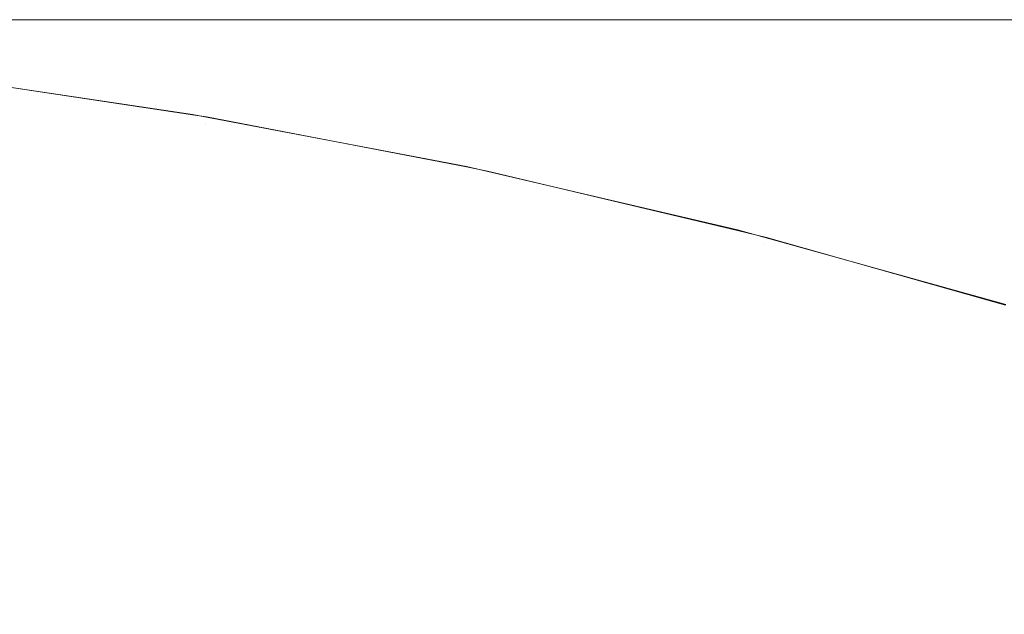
# Model space of a CAD drawing. Header units: centimetres. Extents: x -25.8 to 27.5, y 33.3 to 35.1.
# Tile 176 of 256: x -7.97883 to -7.96424, y 35.1313 to 35.14011. Entities that reach past the tile are written whole.
import ezdxf

# ---------------------------------------------------------------- set-up
doc = ezdxf.new("R2010")
doc.units = ezdxf.units.CM
doc.header["$LTSCALE"] = 2.54
doc.layers.add('Lucido design-1', color=7, linetype='Continuous')

# ---------------------------------------------------------------- blocks, each defined once
blk = doc.blocks.new('Gruppo-6-1')
at = {"color": 7, "linetype": 'Continuous', "lineweight": 9}
for points, invisible_edges in [([(27.40704, 35.140065, 330.489196), (27.40704, 35.140112, 330.486121), (-25.69296, 35.140112, 330.486121), (-25.69296, 35.140065, 330.489196)], 8), ([(-25.69296, 35.140112, 329.886121), (-7.948567, 35.140112, 330.211765), (-7.953759, 35.140112, 330.205048)], 9), ([(-25.69296, 35.140112, 329.886121), (-7.937351, 35.140112, 330.224509), (-7.943094, 35.140112, 330.218256)], 9), ([(-25.69296, 35.140112, 329.886121), (-7.963266, 35.140112, 330.190983), (-7.967563, 35.140112, 330.18366)], 9), ([(-7.943094, 35.140112, 330.218256), (-7.948567, 35.140112, 330.211765), (-25.69296, 35.140112, 329.886121)], 10), ([(-7.953759, 35.140112, 330.205048), (-7.958662, 35.140112, 330.198116), (-25.69296, 35.140112, 329.886121)], 10), ([(-25.69296, 35.140112, 329.886121), (-7.925095, 35.140112, 330.236256), (-7.931348, 35.140112, 330.230513)], 9), ([(-25.69296, 35.140112, 329.886121), (-7.890499, 35.140112, 330.260724), (-7.897821, 35.140112, 330.256427)], 9), ([(-25.69296, 35.140112, 329.886121), (-7.975206, 35.140112, 330.168502), (-7.978538, 35.140112, 330.160693)], 9), ([(-25.69296, 35.140112, 329.886121), (-7.958662, 35.140112, 330.198116), (-7.963266, 35.140112, 330.190983)], 9), ([(-7.967563, 35.140112, 330.18366), (-7.971545, 35.140112, 330.176162), (-25.69296, 35.140112, 329.886121)], 10), ([(-7.931348, 35.140112, 330.230513), (-7.937351, 35.140112, 330.224509), (-25.69296, 35.140112, 329.886121)], 10), ([(-25.69296, 35.140112, 329.886121), (-7.911887, 35.140112, 330.246921), (-7.918604, 35.140112, 330.241729)], 9), ([(-7.897821, 35.140112, 330.256427), (-7.904955, 35.140112, 330.251823), (-25.69296, 35.140112, 329.886121)], 10), ([(-7.904955, 35.140112, 330.251823), (-7.911887, 35.140112, 330.246921), (-25.69296, 35.140112, 329.886121)], 10), ([(-25.69296, 35.140112, 329.886121), (-7.971545, 35.140112, 330.176162), (-7.975206, 35.140112, 330.168502)], 9), ([(-7.978538, 35.140112, 330.160693), (-7.981535, 35.140112, 330.152749), (-25.69296, 35.140112, 329.886121)], 10), ([(-7.918604, 35.140112, 330.241729), (-7.925095, 35.140112, 330.236256), (-25.69296, 35.140112, 329.886121)], 10), ([(-25.69296, 35.140112, 330.486121), (9.50704, 35.140112, 330.286121), (-7.79296, 35.140112, 330.286121)], 9), ([(-25.69296, 35.140112, 329.886121), (-7.87534, 35.140112, 330.268367), (-7.883001, 35.140112, 330.264707)], 9), ([(-25.69296, 35.140112, 329.886121), (-25.69296, 35.140112, 330.486121), (-7.835096, 35.140112, 330.281633), (-7.843356, 35.140112, 330.279668)], 10), ([(-7.843356, 35.140112, 330.279668), (-7.851525, 35.140112, 330.277355), (-25.69296, 35.140112, 329.886121)], 10), ([(9.50704, 35.140112, 330.286121), (-25.69296, 35.140112, 330.486121), (27.40704, 35.140112, 330.486121)], 9), ([(-7.79296, 35.140112, 330.286121), (-7.801448, 35.140112, 330.285941), (-25.69296, 35.140112, 330.486121)], 10), ([(-7.883001, 35.140112, 330.264707), (-7.890499, 35.140112, 330.260724), (-25.69296, 35.140112, 329.886121)], 10), ([(-25.69296, 35.140112, 329.886121), (-7.859588, 35.140112, 330.274697), (-7.867531, 35.140112, 330.271699)], 9), ([(-7.851525, 35.140112, 330.277355), (-7.859588, 35.140112, 330.274697), (-25.69296, 35.140112, 329.886121)], 10), ([(-7.867531, 35.140112, 330.271699), (-7.87534, 35.140112, 330.268367), (-25.69296, 35.140112, 329.886121)], 10), ([(-25.69296, 35.140112, 330.486121), (-7.818364, 35.140112, 330.284502), (-7.82676, 35.140112, 330.283245)], 9), ([(-7.801448, 35.140112, 330.285941), (-7.809921, 35.140112, 330.285401), (-25.69296, 35.140112, 330.486121)], 10), ([(-7.809921, 35.140112, 330.285401), (-7.818364, 35.140112, 330.284502), (-25.69296, 35.140112, 330.486121)], 10), ([(-7.82676, 35.140112, 330.283245), (-7.835096, 35.140112, 330.281633), (-25.69296, 35.140112, 330.486121)], 10), ([(27.40704, 35.140065, 306.522433), (27.40704, 35.140112, 306.519358), (-25.69296, 35.140112, 306.519358), (-25.69296, 35.140065, 306.522433)], 8), ([(-25.69296, 35.140112, 305.919358), (-7.907675, 35.140112, 306.283189), (-7.914712, 35.140112, 306.278029)], 9), ([(-25.69296, 35.140112, 305.919358), (-7.89296, 35.140112, 306.292563), (-7.90042, 35.140112, 306.288037)], 9), ([(-25.69296, 35.140112, 305.919358), (-7.928078, 35.140112, 306.266814), (-7.934381, 35.140112, 306.26078)], 9), ([(-7.90042, 35.140112, 306.288037), (-7.907675, 35.140112, 306.283189), (-25.69296, 35.140112, 305.919358)], 10), ([(-7.914712, 35.140112, 306.278029), (-7.921518, 35.140112, 306.272567), (-25.69296, 35.140112, 305.919358)], 10), ([(-25.69296, 35.140112, 305.919358), (-7.966165, 35.140112, 306.219358), (-7.970362, 35.140112, 306.211708)], 9), ([(-25.69296, 35.140112, 305.919358), (-7.940415, 35.140112, 306.254476), (-7.946169, 35.140112, 306.247916)], 9), ([(-25.69296, 35.140112, 305.919358), (-7.921518, 35.140112, 306.272567), (-7.928078, 35.140112, 306.266814)], 9), ([(-7.934381, 35.140112, 306.26078), (-7.940415, 35.140112, 306.254476), (-25.69296, 35.140112, 305.919358)], 10), ([(-25.69296, 35.140112, 305.919358), (-7.88531, 35.140112, 306.296761), (-7.89296, 35.140112, 306.292563)], 9), ([(-25.69296, 35.140112, 305.919358), (-7.974222, 35.140112, 306.203882), (-7.977736, 35.140112, 306.195895)], 9), ([(-25.69296, 35.140112, 305.919358), (-7.961638, 35.140112, 306.226818), (-7.966165, 35.140112, 306.219358)], 9), ([(-7.970362, 35.140112, 306.211708), (-7.974222, 35.140112, 306.203882), (-25.69296, 35.140112, 305.919358)], 10), ([(-7.946169, 35.140112, 306.247916), (-7.951631, 35.140112, 306.241111), (-25.69296, 35.140112, 305.919358)], 10), ([(-7.951631, 35.140112, 306.241111), (-7.95679, 35.140112, 306.234074), (-25.69296, 35.140112, 305.919358)], 10), ([(-25.69296, 35.140112, 306.519358), (-7.819065, 35.140112, 306.317647), (-7.82769, 35.140112, 306.31632)], 9), ([(-7.977736, 35.140112, 306.195895), (-7.980899, 35.140112, 306.187762), (-25.69296, 35.140112, 305.919358)], 10), ([(-25.69296, 35.140112, 305.919358), (-7.95679, 35.140112, 306.234074), (-7.961638, 35.140112, 306.226818)], 9), ([(-25.69296, 35.140112, 306.519358), (-7.844724, 35.140112, 306.312544), (-7.853101, 35.140112, 306.310102)], 9), ([(-7.82769, 35.140112, 306.31632), (-7.836248, 35.140112, 306.314618), (-25.69296, 35.140112, 306.519358)], 10), ([(-7.836248, 35.140112, 306.314618), (-7.844724, 35.140112, 306.312544), (-25.69296, 35.140112, 306.519358)], 10), ([(-25.69296, 35.140112, 305.919358), (-25.69296, 35.140112, 306.519358), (-7.861364, 35.140112, 306.307297), (-7.869497, 35.140112, 306.304134)], 10), ([(-7.869497, 35.140112, 306.304134), (-7.877484, 35.140112, 306.30062), (-25.69296, 35.140112, 305.919358)], 10), ([(-7.853101, 35.140112, 306.310102), (-7.861364, 35.140112, 306.307297), (-25.69296, 35.140112, 306.519358)], 10), ([(-25.69296, 35.140112, 306.519358), (-7.801684, 35.140112, 306.319168), (-7.810391, 35.140112, 306.318597)], 9), ([(9.50704, 35.140112, 306.319358), (-25.69296, 35.140112, 306.519358), (27.40704, 35.140112, 306.519358)], 9), ([(9.50704, 35.140112, 306.319358), (-7.79296, 35.140112, 306.319358), (-25.69296, 35.140112, 306.519358)], 10), ([(-7.877484, 35.140112, 306.30062), (-7.88531, 35.140112, 306.296761), (-25.69296, 35.140112, 305.919358)], 10), ([(-7.810391, 35.140112, 306.318597), (-7.819065, 35.140112, 306.317647), (-25.69296, 35.140112, 306.519358)], 10), ([(-7.79296, 35.140112, 306.319358), (-7.801684, 35.140112, 306.319168), (-25.69296, 35.140112, 306.519358)], 10), ([(-25.69296, 35.140065, 330.489196), (-25.69296, 35.139998, 330.490482), (27.40704, 35.139998, 330.490482), (27.40704, 35.140065, 330.489196)], 10), ([(-25.69296, 35.140065, 306.522433), (-25.69296, 35.139998, 306.523719), (27.40704, 35.139998, 306.523719), (27.40704, 35.140065, 306.522433)], 10), ([(-7.984193, 35.140112, 330.144686), (-7.981535, 35.140112, 330.152749), (-7.977425, 35.140017, 330.151297), (-7.980025, 35.140017, 330.143409)], 14), ([(-7.983703, 35.140112, 306.1795), (-7.980899, 35.140112, 306.187762), (-7.976802, 35.140017, 306.186271), (-7.979545, 35.140017, 306.178189)], 14), ([(-7.981535, 35.140112, 330.152749), (-7.978538, 35.140112, 330.160693), (-7.974492, 35.140017, 330.159067), (-7.977425, 35.140017, 330.151297)], 14), ([(-7.980899, 35.140112, 306.187762), (-7.977736, 35.140112, 306.195895), (-7.973708, 35.140017, 306.194227), (-7.976802, 35.140017, 306.186271)], 14), ([(-7.978538, 35.140112, 330.160693), (-7.975206, 35.140112, 330.168502), (-7.971233, 35.140017, 330.166706), (-7.974492, 35.140017, 330.159067)], 14), ([(-7.977736, 35.140112, 306.195895), (-7.974222, 35.140112, 306.203882), (-7.97027, 35.140017, 306.202039), (-7.973708, 35.140017, 306.194227)], 14), ([(-7.975206, 35.140112, 330.168502), (-7.971545, 35.140112, 330.176162), (-7.967652, 35.140017, 330.174199), (-7.971233, 35.140017, 330.166706)], 14), ([(-7.974222, 35.140112, 306.203882), (-7.970362, 35.140112, 306.211708), (-7.966495, 35.140017, 306.209695), (-7.97027, 35.140017, 306.202039)], 14), ([(-7.971545, 35.140112, 330.176162), (-7.967563, 35.140112, 330.18366), (-7.963757, 35.140017, 330.181534), (-7.967652, 35.140017, 330.174199)], 14), ([(-7.970362, 35.140112, 306.211708), (-7.966165, 35.140112, 306.219358), (-7.962389, 35.140017, 306.217178), (-7.966495, 35.140017, 306.209695)], 14), ([(-7.967563, 35.140112, 330.18366), (-7.963266, 35.140112, 330.190983), (-7.959553, 35.140017, 330.188697), (-7.963757, 35.140017, 330.181534)], 14), ([(-7.966165, 35.140112, 306.219358), (-7.961638, 35.140112, 306.226818), (-7.957961, 35.140017, 306.224476), (-7.962389, 35.140017, 306.217178)], 14), ([(27.40704, 35.139851, 330.493342), (27.40704, 35.139998, 330.490482), (-25.69296, 35.139998, 330.490482), (-25.69296, 35.139851, 330.493342)], 10), ([(27.40704, 35.139851, 306.526579), (27.40704, 35.139998, 306.523719), (-25.69296, 35.139998, 306.523719), (-25.69296, 35.139851, 306.526579)], 10), ([(-7.984209, 35.140017, 330.127339), (-7.982287, 35.140017, 330.135418), (-7.978288, 35.139751, 330.134377), (-7.980169, 35.139751, 330.126468)], 15), ([(-7.983963, 35.140017, 306.161703), (-7.981934, 35.140017, 306.169994), (-7.977942, 35.139751, 306.168924), (-7.979928, 35.139751, 306.160808)], 15), ([(-7.982287, 35.140017, 330.135418), (-7.980025, 35.140017, 330.143409), (-7.976073, 35.139751, 330.142199), (-7.978288, 35.139751, 330.134377)], 15), ([(-7.981934, 35.140017, 306.169994), (-7.979545, 35.140017, 306.178189), (-7.975604, 35.139751, 306.176946), (-7.977942, 35.139751, 306.168924)], 15), ([(-7.980025, 35.140017, 330.143409), (-7.977425, 35.140017, 330.151297), (-7.973528, 35.139751, 330.14992), (-7.976073, 35.139751, 330.142199)], 15), ([(-7.979545, 35.140017, 306.178189), (-7.976802, 35.140017, 306.186271), (-7.972918, 35.139751, 306.184858), (-7.975604, 35.139751, 306.176946)], 15), ([(-7.977425, 35.140017, 330.151297), (-7.974492, 35.140017, 330.159067), (-7.970658, 35.139751, 330.157526), (-7.973528, 35.139751, 330.14992)], 15), ([(-7.976802, 35.140017, 306.186271), (-7.973708, 35.140017, 306.194227), (-7.96989, 35.139751, 306.192645), (-7.972918, 35.139751, 306.184858)], 15), ([(-7.974492, 35.140017, 330.159067), (-7.971233, 35.140017, 330.166706), (-7.967467, 35.139751, 330.165004), (-7.970658, 35.139751, 330.157526)], 15), ([(-7.973708, 35.140017, 306.194227), (-7.97027, 35.140017, 306.202039), (-7.966525, 35.139751, 306.200293), (-7.96989, 35.139751, 306.192645)], 15), ([(-7.971233, 35.140017, 330.166706), (-7.967652, 35.140017, 330.174199), (-7.963962, 35.139751, 330.172339), (-7.967467, 35.139751, 330.165004)], 15), ([(-7.97027, 35.140017, 306.202039), (-7.966495, 35.140017, 306.209695), (-7.962829, 35.139751, 306.207787), (-7.966525, 35.139751, 306.200293)], 15), ([(-7.967652, 35.140017, 330.174199), (-7.963757, 35.140017, 330.181534), (-7.960149, 35.139751, 330.179519), (-7.963962, 35.139751, 330.172339)], 15), ([(-7.966495, 35.140017, 306.209695), (-7.962389, 35.140017, 306.217178), (-7.95881, 35.139751, 306.215112), (-7.962829, 35.139751, 306.207787)], 15), ([(-25.69296, 35.139851, 330.493342), (-25.69296, 35.139712, 330.494835), (27.40704, 35.139712, 330.494835), (27.40704, 35.139851, 330.493342)], 10), ([(-25.69296, 35.139851, 306.526579), (-25.69296, 35.139712, 306.528072), (27.40704, 35.139712, 306.528072), (27.40704, 35.139851, 306.526579)], 10), ([(-7.983739, 35.139751, 306.136049), (-7.982829, 35.139751, 306.144355), (-7.97875, 35.139314, 306.143818), (-7.97964, 35.139314, 306.135691)], 15), ([(-7.982916, 35.139751, 330.110446), (-7.981713, 35.139751, 330.118486), (-7.977658, 35.139314, 330.117791), (-7.978835, 35.139314, 330.109924)], 15), ([(-7.982829, 35.139751, 306.144355), (-7.981558, 35.139751, 306.152613), (-7.977506, 35.139314, 306.151899), (-7.97875, 35.139314, 306.143818)], 15), ([(-7.981713, 35.139751, 330.118486), (-7.980169, 35.139751, 330.126468), (-7.976147, 35.139314, 330.125601), (-7.977658, 35.139314, 330.117791)], 15), ([(-7.981558, 35.139751, 306.152613), (-7.979928, 35.139751, 306.160808), (-7.975911, 35.139314, 306.159918), (-7.977506, 35.139314, 306.151899)], 15), ([(-7.980169, 35.139751, 330.126468), (-7.978288, 35.139751, 330.134377), (-7.974307, 35.139314, 330.13334), (-7.976147, 35.139314, 330.125601)], 15), ([(-7.979928, 35.139751, 306.160808), (-7.977942, 35.139751, 306.168924), (-7.973968, 35.139314, 306.167859), (-7.975911, 35.139314, 306.159918)], 15), ([(-7.978288, 35.139751, 330.134377), (-7.976073, 35.139751, 330.142199), (-7.972139, 35.139314, 330.140994), (-7.974307, 35.139314, 330.13334)], 15), ([(-7.977942, 35.139751, 306.168924), (-7.975604, 35.139751, 306.176946), (-7.97168, 35.139314, 306.175709), (-7.973968, 35.139314, 306.167859)], 15), ([(-7.976073, 35.139751, 330.142199), (-7.973528, 35.139751, 330.14992), (-7.969649, 35.139314, 330.14855), (-7.972139, 35.139314, 330.140994)], 15), ([(-7.975604, 35.139751, 306.176946), (-7.972918, 35.139751, 306.184858), (-7.969052, 35.139314, 306.183451), (-7.97168, 35.139314, 306.175709)], 15), ([(-7.973528, 35.139751, 330.14992), (-7.970658, 35.139751, 330.157526), (-7.96684, 35.139314, 330.155992), (-7.969649, 35.139314, 330.14855)], 15), ([(-7.972918, 35.139751, 306.184858), (-7.96989, 35.139751, 306.192645), (-7.966089, 35.139314, 306.191071), (-7.969052, 35.139314, 306.183451)], 15), ([(-7.970658, 35.139751, 330.157526), (-7.967467, 35.139751, 330.165004), (-7.963718, 35.139314, 330.163309), (-7.96684, 35.139314, 330.155992)], 15), ([(-7.96989, 35.139751, 306.192645), (-7.966525, 35.139751, 306.200293), (-7.962796, 35.139314, 306.198554), (-7.966089, 35.139314, 306.191071)], 15), ([(-7.967467, 35.139751, 330.165004), (-7.963962, 35.139751, 330.172339), (-7.960288, 35.139314, 330.170487), (-7.963718, 35.139314, 330.163309)], 15), ([(-7.966525, 35.139751, 306.200293), (-7.962829, 35.139751, 306.207787), (-7.95918, 35.139314, 306.205887), (-7.962796, 35.139314, 306.198554)], 15), ([(27.40704, 35.139465, 330.497478), (27.40704, 35.139712, 330.494835), (-25.69296, 35.139712, 330.494835), (-25.69296, 35.139465, 330.497478)], 10), ([(27.40704, 35.139465, 306.530715), (27.40704, 35.139712, 306.528072), (-25.69296, 35.139712, 306.528072), (-25.69296, 35.139465, 306.530715)], 10), ([(-25.69296, 35.139465, 330.497478), (-25.69296, 35.139236, 330.499171), (27.40704, 35.139236, 330.499171), (27.40704, 35.139465, 330.497478)], 10), ([(-25.69296, 35.139465, 306.530715), (-25.69296, 35.139236, 306.532408), (27.40704, 35.139236, 306.532408), (27.40704, 35.139465, 306.530715)], 10), ([(-7.980353, 35.139314, 330.086121), (-7.976264, 35.138708, 330.086121), (-7.976265, 35.138704, 329.886121), (-7.980258, 35.139302, 329.886121)], 10), ([(-7.980353, 35.139314, 330.086121), (-7.980184, 35.139314, 330.094075), (-7.976099, 35.138708, 330.093901), (-7.976264, 35.138708, 330.086121)], 7), ([(-7.980353, 35.139314, 306.119358), (-7.976264, 35.138708, 306.119358), (-7.976265, 35.138704, 305.919358), (-7.980258, 35.139302, 305.919358)], 10), ([(-7.980353, 35.139314, 306.119358), (-7.980175, 35.139314, 306.127532), (-7.97609, 35.138708, 306.127354), (-7.976264, 35.138708, 306.119358)], 7), ([(-7.976076, 35.13858, 329.881762), (-7.98027, 35.139208, 329.881762), (-7.980258, 35.139302, 329.886121), (-7.976265, 35.138704, 329.886121)], 11), ([(-7.976076, 35.13858, 305.914999), (-7.98027, 35.139208, 305.914999), (-7.980258, 35.139302, 305.919358), (-7.976265, 35.138704, 305.919358)], 11), ([(-7.980184, 35.139314, 330.094075), (-7.979678, 35.139314, 330.102014), (-7.975604, 35.138708, 330.101667), (-7.976099, 35.138708, 330.093901)], 15), ([(-7.980175, 35.139314, 306.127532), (-7.97964, 35.139314, 306.135691), (-7.975566, 35.138708, 306.135334), (-7.97609, 35.138708, 306.127354)], 15), ([(-7.979678, 35.139314, 330.102014), (-7.978835, 35.139314, 330.109924), (-7.974779, 35.138708, 330.109404), (-7.975604, 35.138708, 330.101667)], 15), ([(-7.97964, 35.139314, 306.135691), (-7.97875, 35.139314, 306.143818), (-7.974696, 35.138708, 306.143284), (-7.975566, 35.138708, 306.135334)], 15), ([(-7.978835, 35.139314, 330.109924), (-7.977658, 35.139314, 330.117791), (-7.973627, 35.138708, 330.1171), (-7.974779, 35.138708, 330.109404)], 15), ([(-7.97875, 35.139314, 306.143818), (-7.977506, 35.139314, 306.151899), (-7.973479, 35.138708, 306.151189), (-7.974696, 35.138708, 306.143284)], 15), ([(-7.977658, 35.139314, 330.117791), (-7.976147, 35.139314, 330.125601), (-7.97215, 35.138708, 330.12474), (-7.973627, 35.138708, 330.1171)], 15), ([(-7.977506, 35.139314, 306.151899), (-7.975911, 35.139314, 306.159918), (-7.971919, 35.138708, 306.159033), (-7.973479, 35.138708, 306.151189)], 15), ([(-7.976147, 35.139314, 330.125601), (-7.974307, 35.139314, 330.13334), (-7.970349, 35.138708, 330.13231), (-7.97215, 35.138708, 330.12474)], 15), ([(-7.975911, 35.139314, 306.159918), (-7.973968, 35.139314, 306.167859), (-7.970018, 35.138708, 306.166801), (-7.971919, 35.138708, 306.159033)], 15), ([(-7.974307, 35.139314, 330.13334), (-7.972139, 35.139314, 330.140994), (-7.968229, 35.138708, 330.139797), (-7.970349, 35.138708, 330.13231)], 15), ([(-7.973968, 35.139314, 306.167859), (-7.97168, 35.139314, 306.175709), (-7.96778, 35.138708, 306.174479), (-7.970018, 35.138708, 306.166801)], 15), ([(-7.972139, 35.139314, 330.140994), (-7.969649, 35.139314, 330.14855), (-7.965793, 35.138708, 330.147187), (-7.968229, 35.138708, 330.139797)], 15), ([(-7.97168, 35.139314, 306.175709), (-7.969052, 35.139314, 306.183451), (-7.965209, 35.138708, 306.182052), (-7.96778, 35.138708, 306.174479)], 15), ([(-7.969649, 35.139314, 330.14855), (-7.96684, 35.139314, 330.155992), (-7.963046, 35.138708, 330.154468), (-7.965793, 35.138708, 330.147187)], 15), ([(-7.969052, 35.139314, 306.183451), (-7.966089, 35.139314, 306.191071), (-7.962311, 35.138708, 306.189506), (-7.965209, 35.138708, 306.182052)], 15), ([(-7.96684, 35.139314, 330.155992), (-7.963718, 35.139314, 330.163309), (-7.959992, 35.138708, 330.161625), (-7.963046, 35.138708, 330.154468)], 15), ([(-7.966089, 35.139314, 306.191071), (-7.962796, 35.139314, 306.198554), (-7.95909, 35.138708, 306.196826), (-7.962311, 35.138708, 306.189506)], 15), ([(27.40704, 35.138907, 330.501599), (27.40704, 35.139236, 330.499171), (-25.69296, 35.139236, 330.499171), (-25.69296, 35.138907, 330.501599)], 10), ([(27.40704, 35.138907, 306.534836), (27.40704, 35.139236, 306.532408), (-25.69296, 35.139236, 306.532408), (-25.69296, 35.138907, 306.534836)], 10), ([(-7.98027, 35.139208, 329.881762), (-7.976076, 35.13858, 329.881762), (-7.976121, 35.138318, 329.877629), (-7.980304, 35.138944, 329.877629)], 15), ([(-7.98027, 35.139208, 305.914999), (-7.976076, 35.13858, 305.914999), (-7.976121, 35.138318, 305.910866), (-7.980304, 35.138944, 305.910866)], 15), ([(-25.69296, 35.138907, 330.501599), (-25.69296, 35.138572, 330.503483), (27.40704, 35.138572, 330.503483), (27.40704, 35.138907, 330.501599)], 10), ([(-25.69296, 35.138907, 306.534836), (-25.69296, 35.138572, 306.536719), (27.40704, 35.138572, 306.536719), (27.40704, 35.138907, 306.534836)], 10), ([(-7.980304, 35.138944, 329.877629), (-7.976121, 35.138318, 329.877629), (-7.976195, 35.137887, 329.873515), (-7.98036, 35.138511, 329.873515)], 15), ([(-7.980304, 35.138944, 305.910866), (-7.976121, 35.138318, 305.910866), (-7.976195, 35.137887, 305.906752), (-7.98036, 35.138511, 305.906752)], 15), ([(27.40704, 35.138177, 330.505696), (27.40704, 35.138572, 330.503483), (-25.69296, 35.138572, 330.503483), (-25.69296, 35.138177, 330.505696)], 10), ([(27.40704, 35.138177, 306.538933), (27.40704, 35.138572, 306.536719), (-25.69296, 35.138572, 306.536719), (-25.69296, 35.138177, 306.538933)], 10), ([(-7.97606, 35.138674, 329.886121), (-7.976265, 35.138704, 329.886121), (-7.976264, 35.138708, 330.086121)], 10), ([(-7.97606, 35.138674, 305.919358), (-7.976265, 35.138704, 305.919358), (-7.976264, 35.138708, 306.119358)], 10), ([(-7.976265, 35.138704, 329.886121), (-7.97606, 35.138674, 329.886121), (-7.976076, 35.13858, 329.881762)], 10), ([(-7.976265, 35.138704, 305.919358), (-7.97606, 35.138674, 305.919358), (-7.976076, 35.13858, 305.914999)], 10), ([(-7.976264, 35.138708, 330.086121), (-7.972207, 35.137935, 330.086121), (-7.972208, 35.137929, 329.886121), (-7.97606, 35.138674, 329.886121)], 10), ([(-7.976264, 35.138708, 330.086121), (-7.976099, 35.138708, 330.093901), (-7.972045, 35.137935, 330.093729), (-7.972207, 35.137935, 330.086121)], 7), ([(-7.976264, 35.138708, 306.119358), (-7.972207, 35.137935, 306.119358), (-7.972208, 35.137929, 305.919358), (-7.97606, 35.138674, 305.919358)], 10), ([(-7.976264, 35.138708, 306.119358), (-7.97609, 35.138708, 306.127354), (-7.972036, 35.137935, 306.127177), (-7.972207, 35.137935, 306.119358)], 7), ([(-7.976076, 35.13858, 329.881762), (-7.971912, 35.137775, 329.881762), (-7.971968, 35.137514, 329.877629), (-7.976121, 35.138318, 329.877629)], 15), ([(-7.976076, 35.13858, 305.914999), (-7.971912, 35.137775, 305.914999), (-7.971968, 35.137514, 305.910866), (-7.976121, 35.138318, 305.910866)], 15), ([(-7.976099, 35.138708, 330.093901), (-7.975604, 35.138708, 330.101667), (-7.971561, 35.137935, 330.101323), (-7.972045, 35.137935, 330.093729)], 15), ([(-7.97609, 35.138708, 306.127354), (-7.975566, 35.138708, 306.135334), (-7.971525, 35.137935, 306.134981), (-7.972036, 35.137935, 306.127177)], 15), ([(-7.971912, 35.137775, 329.881762), (-7.976076, 35.13858, 329.881762), (-7.97606, 35.138674, 329.886121), (-7.972208, 35.137929, 329.886121)], 11), ([(-7.971912, 35.137775, 305.914999), (-7.976076, 35.13858, 305.914999), (-7.97606, 35.138674, 305.919358), (-7.972208, 35.137929, 305.919358)], 11), ([(-7.975604, 35.138708, 330.101667), (-7.974779, 35.138708, 330.109404), (-7.970755, 35.137935, 330.108889), (-7.971561, 35.137935, 330.101323)], 15), ([(-7.975566, 35.138708, 306.135334), (-7.974696, 35.138708, 306.143284), (-7.970673, 35.137935, 306.142755), (-7.971525, 35.137935, 306.134981)], 15), ([(-7.974779, 35.138708, 330.109404), (-7.973627, 35.138708, 330.1171), (-7.969628, 35.137935, 330.116414), (-7.970755, 35.137935, 330.108889)], 15), ([(-7.974696, 35.138708, 306.143284), (-7.973479, 35.138708, 306.151189), (-7.969484, 35.137935, 306.150484), (-7.970673, 35.137935, 306.142755)], 15), ([(-7.973627, 35.138708, 330.1171), (-7.97215, 35.138708, 330.12474), (-7.968184, 35.137935, 330.123885), (-7.969628, 35.137935, 330.116414)], 15), ([(-7.973479, 35.138708, 306.151189), (-7.971919, 35.138708, 306.159033), (-7.967958, 35.137935, 306.158154), (-7.969484, 35.137935, 306.150484)], 15), ([(-7.97215, 35.138708, 330.12474), (-7.970349, 35.138708, 330.13231), (-7.966423, 35.137935, 330.131288), (-7.968184, 35.137935, 330.123885)], 15), ([(-7.971919, 35.138708, 306.159033), (-7.970018, 35.138708, 306.166801), (-7.966099, 35.137935, 306.165751), (-7.967958, 35.137935, 306.158154)], 15), ([(-7.970349, 35.138708, 330.13231), (-7.968229, 35.138708, 330.139797), (-7.96435, 35.137935, 330.138609), (-7.966423, 35.137935, 330.131288)], 15), ([(-7.970018, 35.138708, 306.166801), (-7.96778, 35.138708, 306.174479), (-7.963911, 35.137935, 306.173259), (-7.966099, 35.137935, 306.165751)], 15), ([(-7.968229, 35.138708, 330.139797), (-7.965793, 35.138708, 330.147187), (-7.961968, 35.137935, 330.145836), (-7.96435, 35.137935, 330.138609)], 15), ([(-7.96778, 35.138708, 306.174479), (-7.965209, 35.138708, 306.182052), (-7.961397, 35.137935, 306.180664), (-7.963911, 35.137935, 306.173259)], 15), ([(-7.965793, 35.138708, 330.147187), (-7.963046, 35.138708, 330.154468), (-7.959281, 35.137935, 330.152955), (-7.961968, 35.137935, 330.145836)], 15), ([(-7.965209, 35.138708, 306.182052), (-7.962311, 35.138708, 306.189506), (-7.958562, 35.137935, 306.187953), (-7.961397, 35.137935, 306.180664)], 15), ([(-7.98036, 35.138511, 329.873515), (-7.976195, 35.137887, 329.873515), (-7.976297, 35.13729, 329.869425), (-7.980436, 35.13791, 329.869425)], 15), ([(-7.98036, 35.138511, 305.906752), (-7.976195, 35.137887, 305.906752), (-7.976297, 35.13729, 305.902662), (-7.980436, 35.13791, 305.902662)], 15), ([(-7.976121, 35.138318, 329.877629), (-7.971968, 35.137514, 329.877629), (-7.97206, 35.137088, 329.873515), (-7.976195, 35.137887, 329.873515)], 15), ([(-7.976121, 35.138318, 305.910866), (-7.971968, 35.137514, 305.910866), (-7.97206, 35.137088, 305.906752), (-7.976195, 35.137887, 305.906752)], 15), ([(-25.69296, 35.138177, 330.505696), (-25.69296, 35.13772, 330.507761), (27.40704, 35.13772, 330.507761), (27.40704, 35.138177, 330.505696)], 10), ([(-25.69296, 35.138177, 306.538933), (-25.69296, 35.13772, 306.540998), (27.40704, 35.13772, 306.540998), (27.40704, 35.138177, 306.538933)], 10), ([(-7.980436, 35.13791, 329.869425), (-7.976297, 35.13729, 329.869425), (-7.976428, 35.136528, 329.865368), (-7.980535, 35.137142, 329.865368)], 15), ([(-7.980436, 35.13791, 305.902662), (-7.976297, 35.13729, 305.902662), (-7.976428, 35.136528, 305.898605), (-7.980535, 35.137142, 305.898605)], 15), ([(-7.976195, 35.137887, 329.873515), (-7.97206, 35.137088, 329.873515), (-7.972188, 35.136495, 329.869425), (-7.976297, 35.13729, 329.869425)], 15), ([(-7.976195, 35.137887, 305.906752), (-7.97206, 35.137088, 305.906752), (-7.972188, 35.136495, 305.902662), (-7.976297, 35.13729, 305.902662)], 15), ([(-7.971892, 35.137868, 329.886121), (-7.972208, 35.137929, 329.886121), (-7.972207, 35.137935, 330.086121)], 10), ([(-7.971892, 35.137868, 305.919358), (-7.972208, 35.137929, 305.919358), (-7.972207, 35.137935, 306.119358)], 10), ([(-7.972208, 35.137929, 329.886121), (-7.971892, 35.137868, 329.886121), (-7.971912, 35.137775, 329.881762)], 10), ([(-7.972208, 35.137929, 305.919358), (-7.971892, 35.137868, 305.919358), (-7.971912, 35.137775, 305.914999)], 10), ([(-7.972207, 35.137935, 330.086121), (-7.968188, 35.136995, 330.086121), (-7.96819, 35.136987, 329.886121), (-7.971892, 35.137868, 329.886121)], 10), ([(-7.972207, 35.137935, 330.086121), (-7.972045, 35.137935, 330.093729), (-7.96803, 35.136995, 330.093558), (-7.968188, 35.136995, 330.086121)], 7), ([(-7.972207, 35.137935, 306.119358), (-7.968188, 35.136995, 306.119358), (-7.96819, 35.136987, 305.919358), (-7.971892, 35.137868, 305.919358)], 10), ([(-7.972207, 35.137935, 306.119358), (-7.972036, 35.137935, 306.127177), (-7.968022, 35.136995, 306.127002), (-7.968188, 35.136995, 306.119358)], 7), ([(-7.972045, 35.137935, 330.093729), (-7.971561, 35.137935, 330.101323), (-7.967557, 35.136995, 330.100982), (-7.96803, 35.136995, 330.093558)], 15), ([(-7.972036, 35.137935, 306.127177), (-7.971525, 35.137935, 306.134981), (-7.967522, 35.136995, 306.134631), (-7.968022, 35.136995, 306.127002)], 15), ([(-7.967786, 35.136793, 329.881762), (-7.971912, 35.137775, 329.881762), (-7.971892, 35.137868, 329.886121), (-7.96819, 35.136987, 329.886121)], 11), ([(-7.967786, 35.136793, 305.914999), (-7.971912, 35.137775, 305.914999), (-7.971892, 35.137868, 305.919358), (-7.96819, 35.136987, 305.919358)], 11), ([(-7.971561, 35.137935, 330.101323), (-7.970755, 35.137935, 330.108889), (-7.966769, 35.136995, 330.108379), (-7.967557, 35.136995, 330.100982)], 15), ([(-7.971525, 35.137935, 306.134981), (-7.970673, 35.137935, 306.142755), (-7.966689, 35.136995, 306.14223), (-7.967522, 35.136995, 306.134631)], 15), ([(-7.970755, 35.137935, 330.108889), (-7.969628, 35.137935, 330.116414), (-7.965668, 35.136995, 330.115735), (-7.966769, 35.136995, 330.108379)], 15), ([(-7.970673, 35.137935, 306.142755), (-7.969484, 35.137935, 306.150484), (-7.965526, 35.136995, 306.149786), (-7.966689, 35.136995, 306.14223)], 15), ([(-7.969628, 35.137935, 330.116414), (-7.968184, 35.137935, 330.123885), (-7.964255, 35.136995, 330.123038), (-7.965668, 35.136995, 330.115735)], 15), ([(-7.969484, 35.137935, 306.150484), (-7.967958, 35.137935, 306.158154), (-7.964035, 35.136995, 306.157285), (-7.965526, 35.136995, 306.149786)], 15), ([(-7.968184, 35.137935, 330.123885), (-7.966423, 35.137935, 330.131288), (-7.962534, 35.136995, 330.130275), (-7.964255, 35.136995, 330.123038)], 15), ([(-7.967958, 35.137935, 306.158154), (-7.966099, 35.137935, 306.165751), (-7.962218, 35.136995, 306.164711), (-7.964035, 35.136995, 306.157285)], 15), ([(-7.966423, 35.137935, 330.131288), (-7.96435, 35.137935, 330.138609), (-7.960507, 35.136995, 330.137432), (-7.962534, 35.136995, 330.130275)], 15), ([(-7.966099, 35.137935, 306.165751), (-7.963911, 35.137935, 306.173259), (-7.960078, 35.136995, 306.172051), (-7.962218, 35.136995, 306.164711)], 15), ([(-7.96435, 35.137935, 330.138609), (-7.961968, 35.137935, 330.145836), (-7.958179, 35.136995, 330.144497), (-7.960507, 35.136995, 330.137432)], 15), ([(27.40704, 35.137277, 330.509763), (27.40704, 35.13772, 330.507761), (-25.69296, 35.13772, 330.507761), (-25.69296, 35.137277, 330.509763)], 10), ([(27.40704, 35.137277, 306.543), (27.40704, 35.13772, 306.540998), (-25.69296, 35.13772, 306.540998), (-25.69296, 35.137277, 306.543)], 10), ([(-7.971912, 35.137775, 329.881762), (-7.967786, 35.136793, 329.881762), (-7.967853, 35.136536, 329.877629), (-7.971968, 35.137514, 329.877629)], 15), ([(-7.971912, 35.137775, 305.914999), (-7.967786, 35.136793, 305.914999), (-7.967853, 35.136536, 305.910866), (-7.971968, 35.137514, 305.910866)], 15), ([(-7.971968, 35.137514, 329.877629), (-7.967853, 35.136536, 329.877629), (-7.967963, 35.136113, 329.873515), (-7.97206, 35.137088, 329.873515)], 15), ([(-7.971968, 35.137514, 305.910866), (-7.967853, 35.136536, 305.910866), (-7.967963, 35.136113, 305.906752), (-7.97206, 35.137088, 305.906752)], 15), ([(-25.69296, 35.137277, 330.509763), (-25.69296, 35.136684, 330.511998), (27.40704, 35.136684, 330.511998), (27.40704, 35.137277, 330.509763)], 10), ([(-25.69296, 35.137277, 306.543), (-25.69296, 35.136684, 306.545235), (27.40704, 35.136684, 306.545235), (27.40704, 35.137277, 306.543)], 10), ([(-7.976297, 35.13729, 329.869425), (-7.972188, 35.136495, 329.869425), (-7.972351, 35.135739, 329.865368), (-7.976428, 35.136528, 329.865368)], 15), ([(-7.976297, 35.13729, 305.902662), (-7.972188, 35.136495, 305.902662), (-7.972351, 35.135739, 305.898605), (-7.976428, 35.136528, 305.898605)], 15), ([(-7.980535, 35.137142, 329.865368), (-7.976428, 35.136528, 329.865368), (-7.976587, 35.135602, 329.86135), (-7.980654, 35.136211, 329.86135)], 15), ([(-7.980535, 35.137142, 305.898605), (-7.976428, 35.136528, 305.898605), (-7.976587, 35.135602, 305.894587), (-7.980654, 35.136211, 305.894587)], 15), ([(-7.97206, 35.137088, 329.873515), (-7.967963, 35.136113, 329.873515), (-7.968116, 35.135527, 329.869425), (-7.972188, 35.136495, 329.869425)], 15), ([(-7.97206, 35.137088, 305.906752), (-7.967963, 35.136113, 305.906752), (-7.968116, 35.135527, 305.902662), (-7.972188, 35.136495, 305.902662)], 15), ([(-7.967762, 35.136885, 329.886121), (-7.96819, 35.136987, 329.886121), (-7.968188, 35.136995, 330.086121)], 10), ([(-7.967762, 35.136885, 305.919358), (-7.96819, 35.136987, 305.919358), (-7.968188, 35.136995, 306.119358)], 10), ([(-7.96819, 35.136987, 329.886121), (-7.967762, 35.136885, 329.886121), (-7.967786, 35.136793, 329.881762)], 10), ([(-7.96819, 35.136987, 305.919358), (-7.967762, 35.136885, 305.919358), (-7.967786, 35.136793, 305.914999)], 10), ([(-7.968188, 35.136995, 330.086121), (-7.964215, 35.135892, 330.086121), (-7.964218, 35.135882, 329.886121), (-7.967762, 35.136885, 329.886121)], 10), ([(-7.968188, 35.136995, 330.086121), (-7.96803, 35.136995, 330.093558), (-7.964061, 35.135892, 330.09339), (-7.964215, 35.135892, 330.086121)], 7), ([(-7.968188, 35.136995, 306.119358), (-7.964215, 35.135892, 306.119358), (-7.964218, 35.135882, 305.919358), (-7.967762, 35.136885, 305.919358)], 10), ([(-7.968188, 35.136995, 306.119358), (-7.968022, 35.136995, 306.127002), (-7.964052, 35.135892, 306.126828), (-7.964215, 35.135892, 306.119358)], 7), ([(-7.96803, 35.136995, 330.093558), (-7.967557, 35.136995, 330.100982), (-7.963599, 35.135892, 330.100645), (-7.964061, 35.135892, 330.09339)], 15), ([(-7.968022, 35.136995, 306.127002), (-7.967522, 35.136995, 306.134631), (-7.963564, 35.135892, 306.134284), (-7.964052, 35.135892, 306.126828)], 15), ([(-7.967557, 35.136995, 330.100982), (-7.966769, 35.136995, 330.108379), (-7.962828, 35.135892, 330.107874), (-7.963599, 35.135892, 330.100645)], 15), ([(-7.967522, 35.136995, 306.134631), (-7.966689, 35.136995, 306.14223), (-7.96275, 35.135892, 306.141712), (-7.963564, 35.135892, 306.134284)], 15), ([(-7.966769, 35.136995, 330.108379), (-7.965668, 35.136995, 330.115735), (-7.961752, 35.135892, 330.115064), (-7.962828, 35.135892, 330.107874)], 15), ([(-7.966689, 35.136995, 306.14223), (-7.965526, 35.136995, 306.149786), (-7.961614, 35.135892, 306.149097), (-7.96275, 35.135892, 306.141712)], 15), ([(-7.965668, 35.136995, 330.115735), (-7.964255, 35.136995, 330.123038), (-7.960372, 35.135892, 330.122201), (-7.961752, 35.135892, 330.115064)], 15), ([(-7.965526, 35.136995, 306.149786), (-7.964035, 35.136995, 306.157285), (-7.960156, 35.135892, 306.156425), (-7.961614, 35.135892, 306.149097)], 15), ([(-7.964255, 35.136995, 330.123038), (-7.962534, 35.136995, 330.130275), (-7.95869, 35.135892, 330.129274), (-7.960372, 35.135892, 330.122201)], 15), ([(-7.963706, 35.135638, 329.881762), (-7.967786, 35.136793, 329.881762), (-7.967762, 35.136885, 329.886121), (-7.964218, 35.135882, 329.886121)], 11), ([(-7.963706, 35.135638, 305.914999), (-7.967786, 35.136793, 305.914999), (-7.967762, 35.136885, 305.919358), (-7.964218, 35.135882, 305.919358)], 11), ([(27.40704, 35.136207, 330.513793), (27.40704, 35.136684, 330.511998), (-25.69296, 35.136684, 330.511998), (-25.69296, 35.136207, 330.513793)], 10), ([(27.40704, 35.136207, 306.54703), (27.40704, 35.136684, 306.545235), (-25.69296, 35.136684, 306.545235), (-25.69296, 35.136207, 306.54703)], 10), ([(-7.967786, 35.136793, 329.881762), (-7.963706, 35.135638, 329.881762), (-7.963784, 35.135383, 329.877629), (-7.967853, 35.136536, 329.877629)], 15), ([(-7.967786, 35.136793, 305.914999), (-7.963706, 35.135638, 305.914999), (-7.963784, 35.135383, 305.910866), (-7.967853, 35.136536, 305.910866)], 15), ([(-7.976428, 35.136528, 329.865368), (-7.972351, 35.135739, 329.865368), (-7.972549, 35.134821, 329.86135), (-7.976587, 35.135602, 329.86135)], 15), ([(-7.976428, 35.136528, 305.898605), (-7.972351, 35.135739, 305.898605), (-7.972549, 35.134821, 305.894587), (-7.976587, 35.135602, 305.894587)], 15), ([(-7.967853, 35.136536, 329.877629), (-7.963784, 35.135383, 329.877629), (-7.963911, 35.134966, 329.873515), (-7.967963, 35.136113, 329.873515)], 15), ([(-7.967853, 35.136536, 305.910866), (-7.963784, 35.135383, 305.910866), (-7.963911, 35.134966, 305.906752), (-7.967963, 35.136113, 305.906752)], 15), ([(-7.972188, 35.136495, 329.869425), (-7.968116, 35.135527, 329.869425), (-7.968311, 35.134778, 329.865368), (-7.972351, 35.135739, 329.865368)], 15), ([(-7.972188, 35.136495, 305.902662), (-7.968116, 35.135527, 305.902662), (-7.968311, 35.134778, 305.898605), (-7.972351, 35.135739, 305.898605)], 15), ([(-25.69296, 35.136207, 330.513793), (-25.69296, 35.135464, 330.516186), (27.40704, 35.135464, 330.516186), (27.40704, 35.136207, 330.513793)], 10), ([(-25.69296, 35.136207, 306.54703), (-25.69296, 35.135464, 306.549423), (27.40704, 35.135464, 306.549423), (27.40704, 35.136207, 306.54703)], 10), ([(-7.980654, 35.136211, 329.86135), (-7.976587, 35.135602, 329.86135), (-7.976773, 35.134514, 329.857377), (-7.980794, 35.135116, 329.857377)], 15), ([(-7.980654, 35.136211, 305.894587), (-7.976587, 35.135602, 305.894587), (-7.976773, 35.134514, 305.890614), (-7.980794, 35.135116, 305.890614)], 15), ([(-7.967963, 35.136113, 329.873515), (-7.963911, 35.134966, 329.873515), (-7.964089, 35.134387, 329.869425), (-7.968116, 35.135527, 329.869425)], 15), ([(-7.967963, 35.136113, 305.906752), (-7.963911, 35.134966, 305.906752), (-7.964089, 35.134387, 305.902662), (-7.968116, 35.135527, 305.902662)], 15), ([(-7.972351, 35.135739, 329.865368), (-7.968311, 35.134778, 329.865368), (-7.968548, 35.133869, 329.86135), (-7.972549, 35.134821, 329.86135)], 15), ([(-7.972351, 35.135739, 305.898605), (-7.968311, 35.134778, 305.898605), (-7.968548, 35.133869, 305.894587), (-7.972549, 35.134821, 305.894587)], 15), ([(-7.976587, 35.135602, 329.86135), (-7.972549, 35.134821, 329.86135), (-7.972781, 35.133742, 329.857377), (-7.976773, 35.134514, 329.857377)], 15), ([(-7.976587, 35.135602, 305.894587), (-7.972549, 35.134821, 305.894587), (-7.972781, 35.133742, 305.890614), (-7.976773, 35.134514, 305.890614)], 15), ([(-7.968116, 35.135527, 329.869425), (-7.964089, 35.134387, 329.869425), (-7.964315, 35.133647, 329.865368), (-7.968311, 35.134778, 329.865368)], 15), ([(-7.968116, 35.135527, 305.902662), (-7.964089, 35.134387, 305.902662), (-7.964315, 35.133647, 305.898605), (-7.968311, 35.134778, 305.898605)], 15), ([(27.40704, 35.134969, 330.517778), (27.40704, 35.135464, 330.516186), (-25.69296, 35.135464, 330.516186), (-25.69296, 35.134969, 330.517778)], 10), ([(27.40704, 35.134969, 306.551015), (27.40704, 35.135464, 306.549423), (-25.69296, 35.135464, 306.549423), (-25.69296, 35.134969, 306.551015)], 10), ([(-7.980794, 35.135116, 329.857377), (-7.976773, 35.134514, 329.857377), (-7.976987, 35.133267, 329.853456), (-7.980955, 35.133861, 329.853456)], 15), ([(-7.980794, 35.135116, 305.890614), (-7.976773, 35.134514, 305.890614), (-7.976987, 35.133267, 305.886693), (-7.980955, 35.133861, 305.886693)], 15), ([(-25.69296, 35.134969, 330.517778), (-25.69296, 35.134062, 330.520317), (27.40704, 35.134062, 330.520317), (27.40704, 35.134969, 330.517778)], 10), ([(-25.69296, 35.134969, 306.551015), (-25.69296, 35.134062, 306.553554), (27.40704, 35.134062, 306.553554), (27.40704, 35.134969, 306.551015)], 10), ([(-7.972549, 35.134821, 329.86135), (-7.968548, 35.133869, 329.86135), (-7.968826, 35.132801, 329.857377), (-7.972781, 35.133742, 329.857377)], 15), ([(-7.972549, 35.134821, 305.894587), (-7.968548, 35.133869, 305.894587), (-7.968826, 35.132801, 305.890614), (-7.972781, 35.133742, 305.890614)], 15), ([(-7.968311, 35.134778, 329.865368), (-7.964315, 35.133647, 329.865368), (-7.96459, 35.132749, 329.86135), (-7.968548, 35.133869, 329.86135)], 15), ([(-7.968311, 35.134778, 305.898605), (-7.964315, 35.133647, 305.898605), (-7.96459, 35.132749, 305.894587), (-7.968548, 35.133869, 305.894587)], 15), ([(-7.976773, 35.134514, 329.857377), (-7.972781, 35.133742, 329.857377), (-7.973048, 35.132505, 329.853456), (-7.976987, 35.133267, 329.853456)], 15), ([(-7.976773, 35.134514, 305.890614), (-7.972781, 35.133742, 305.890614), (-7.973048, 35.132505, 305.886693), (-7.976987, 35.133267, 305.886693)], 15), ([(-7.964089, 35.134387, 329.869425), (-7.960114, 35.133076, 329.869425), (-7.960371, 35.132347, 329.865368), (-7.964315, 35.133647, 329.865368)], 15), ([(-7.964089, 35.134387, 305.902662), (-7.960114, 35.133076, 305.902662), (-7.960371, 35.132347, 305.898605), (-7.964315, 35.133647, 305.898605)], 15), ([(27.40704, 35.133564, 330.521712), (27.40704, 35.134062, 330.520317), (-25.69296, 35.134062, 330.520317), (-25.69296, 35.133564, 330.521712)], 10), ([(27.40704, 35.133564, 306.554949), (27.40704, 35.134062, 306.553554), (-25.69296, 35.134062, 306.553554), (-25.69296, 35.133564, 306.554949)], 10), ([(-7.980955, 35.133861, 329.853456), (-7.976987, 35.133267, 329.853456), (-7.977228, 35.131863, 329.849594), (-7.981136, 35.132448, 329.849594)], 15), ([(-7.980955, 35.133861, 305.886693), (-7.976987, 35.133267, 305.886693), (-7.977228, 35.131863, 305.882831), (-7.981136, 35.132448, 305.882831)], 15), ([(-7.968548, 35.133869, 329.86135), (-7.96459, 35.132749, 329.86135), (-7.964914, 35.131693, 329.857377), (-7.968826, 35.132801, 329.857377)], 15), ([(-7.968548, 35.133869, 305.894587), (-7.96459, 35.132749, 305.894587), (-7.964914, 35.131693, 305.890614), (-7.968826, 35.132801, 305.890614)], 15), ([(-7.972781, 35.133742, 329.857377), (-7.968826, 35.132801, 329.857377), (-7.969144, 35.131577, 329.853456), (-7.973048, 35.132505, 329.853456)], 15), ([(-7.972781, 35.133742, 305.890614), (-7.968826, 35.132801, 305.890614), (-7.969144, 35.131577, 305.886693), (-7.973048, 35.132505, 305.886693)], 15), ([(-7.964315, 35.133647, 329.865368), (-7.960371, 35.132347, 329.865368), (-7.960684, 35.131461, 329.86135), (-7.96459, 35.132749, 329.86135)], 15), ([(-7.964315, 35.133647, 305.898605), (-7.960371, 35.132347, 305.898605), (-7.960684, 35.131461, 305.894587), (-7.96459, 35.132749, 305.894587)], 15), ([(-25.69296, 35.133564, 330.521712), (-25.69296, 35.132483, 330.524383), (27.40704, 35.132483, 330.524383), (27.40704, 35.133564, 330.521712)], 10), ([(-25.69296, 35.133564, 306.554949), (-25.69296, 35.132483, 306.55762), (27.40704, 35.132483, 306.55762), (27.40704, 35.133564, 306.554949)], 10), ([(-7.976987, 35.133267, 329.853456), (-7.973048, 35.132505, 329.853456), (-7.973348, 35.131113, 329.849594), (-7.977228, 35.131863, 329.849594)], 15), ([(-7.976987, 35.133267, 305.886693), (-7.973048, 35.132505, 305.886693), (-7.973348, 35.131113, 305.882831), (-7.977228, 35.131863, 305.882831)], 15), ([(-7.968826, 35.132801, 329.857377), (-7.964914, 35.131693, 329.857377), (-7.965284, 35.130484, 329.853456), (-7.969144, 35.131577, 329.853456)], 15), ([(-7.968826, 35.132801, 305.890614), (-7.964914, 35.131693, 305.890614), (-7.965284, 35.130484, 305.886693), (-7.969144, 35.131577, 305.886693)], 15), ([(-7.96459, 35.132749, 329.86135), (-7.960684, 35.131461, 329.86135), (-7.961052, 35.130421, 329.857377), (-7.964914, 35.131693, 329.857377)], 15), ([(-7.96459, 35.132749, 305.894587), (-7.960684, 35.131461, 305.894587), (-7.961052, 35.130421, 305.890614), (-7.964914, 35.131693, 305.890614)], 15), ([(27.40704, 35.131995, 330.525586), (27.40704, 35.132483, 330.524383), (-25.69296, 35.132483, 330.524383), (-25.69296, 35.131995, 330.525586)], 10), ([(27.40704, 35.131995, 306.558823), (27.40704, 35.132483, 306.55762), (-25.69296, 35.132483, 306.55762), (-25.69296, 35.131995, 306.558823)], 10), ([(-7.981136, 35.132448, 329.849594), (-7.977228, 35.131863, 329.849594), (-7.977495, 35.130305, 329.845798), (-7.981337, 35.13088, 329.845798)], 15), ([(-7.981136, 35.132448, 305.882831), (-7.977228, 35.131863, 305.882831), (-7.977495, 35.130305, 305.879035), (-7.981337, 35.13088, 305.879035)], 15), ([(-7.973048, 35.132505, 329.853456), (-7.969144, 35.131577, 329.853456), (-7.969503, 35.130198, 329.849594), (-7.973348, 35.131113, 329.849594)], 15), ([(-7.973048, 35.132505, 305.886693), (-7.969144, 35.131577, 305.886693), (-7.969503, 35.130198, 305.882831), (-7.973348, 35.131113, 305.882831)], 15), ([(-25.69296, 35.131995, 330.525586), (-25.69296, 35.130727, 330.528376), (27.40704, 35.130727, 330.528376), (27.40704, 35.131995, 330.525586)], 10), ([(-25.69296, 35.131995, 306.558823), (-25.69296, 35.130727, 306.561613), (27.40704, 35.130727, 306.561613), (27.40704, 35.131995, 306.558823)], 10), ([(-7.977228, 35.131863, 329.849594), (-7.973348, 35.131113, 329.849594), (-7.973681, 35.129568, 329.845798), (-7.977495, 35.130305, 329.845798)], 15), ([(-7.977228, 35.131863, 305.882831), (-7.973348, 35.131113, 305.882831), (-7.973681, 35.129568, 305.879035), (-7.977495, 35.130305, 305.879035)], 15), ([(-7.969144, 35.131577, 329.853456), (-7.965284, 35.130484, 329.853456), (-7.965701, 35.129122, 329.849594), (-7.969503, 35.130198, 329.849594)], 15), ([(-7.969144, 35.131577, 305.886693), (-7.965284, 35.130484, 305.886693), (-7.965701, 35.129122, 305.882831), (-7.969503, 35.130198, 305.882831)], 15), ([(-7.964914, 35.131693, 329.857377), (-7.961052, 35.130421, 329.857377), (-7.961473, 35.129228, 329.853456), (-7.965284, 35.130484, 329.853456)], 15), ([(-7.964914, 35.131693, 305.890614), (-7.961052, 35.130421, 305.890614), (-7.961473, 35.129228, 305.886693), (-7.965284, 35.130484, 305.886693)], 15)]:
    blk.add_3dface(points, dxfattribs=dict(at, invisible_edges=invisible_edges))

msp = doc.modelspace()

# ---------------------------------------------------------------- block references
at = {"layer": 'Lucido design-1', "color": 7}
msp.add_blockref('Gruppo-6-1', (0, 0), dxfattribs=at)

doc.saveas('drawing.dxf')
